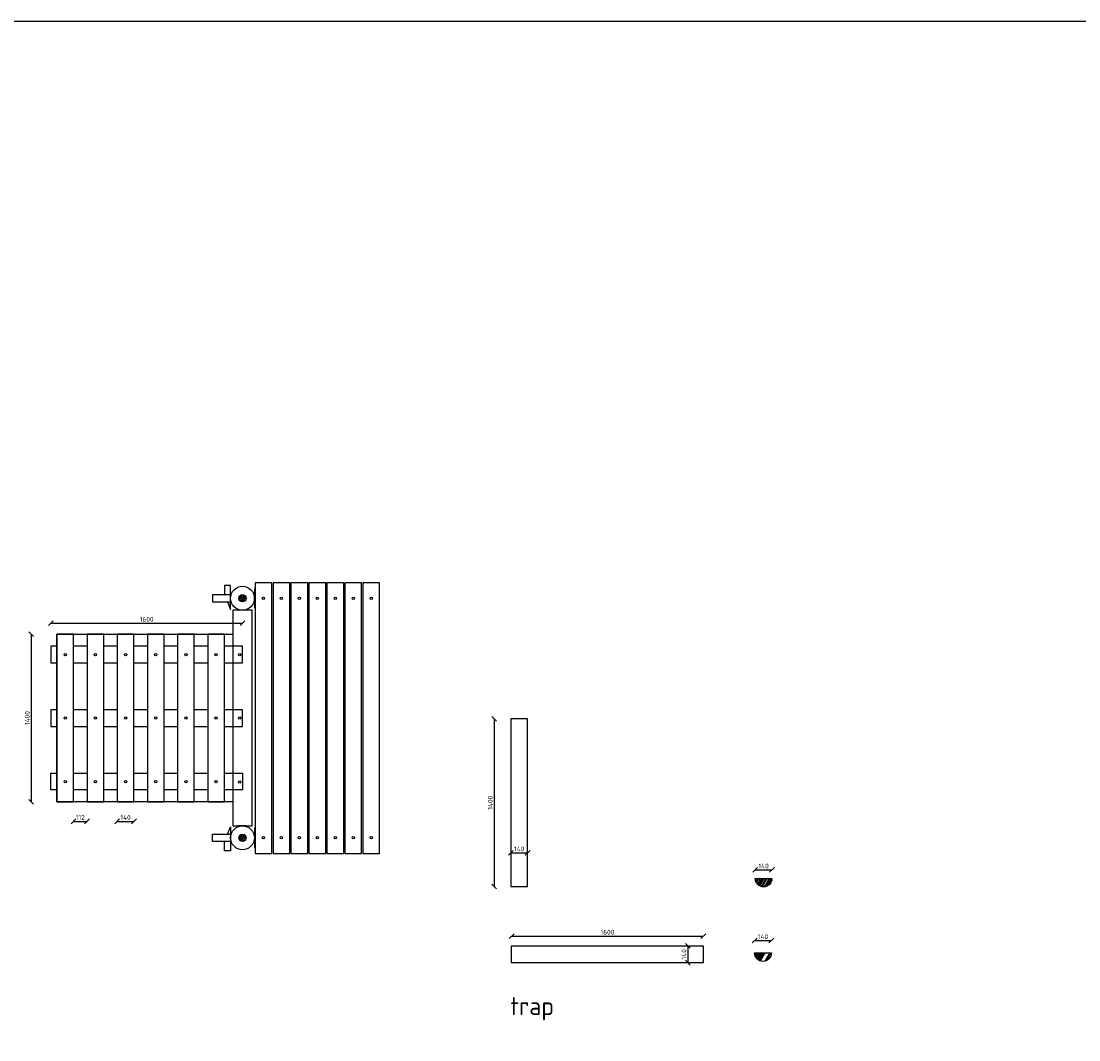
# Model space of a CAD drawing. Header units: metres. Extents: x -170212 to 42557, y -53864 to 18192.
# Tile 16 of 28: x 17106 to 25938, y 9688 to 18192. Entities that reach past the tile are written whole.
import ezdxf

# ---------------------------------------------------------------- set-up
doc = ezdxf.new("R2010")
doc.units = ezdxf.units.M
doc.header["$LTSCALE"] = 2
for name, color, linetype, lineweight in [('N-CO-HC-HOUTVORM_kops-A', 253, 'Continuous', 5), ('N-CO-HC-HOUTVORM_ZICHT_1-G', 30, 'Continuous', 25), ('X-XX-AL-DETAIL1-T50', 130, 'Continuous', 50)]:
    doc.layers.add(name, color=color, linetype=linetype, lineweight=lineweight)
doc.layers.add('TM00_MAATVOERING', color=7, linetype='Continuous')
doc.styles.add('NLCS-ISO', font='NLCS-ISO.ttf')
doc.styles.add('NLCS-ISO-M50-T50', font='NLCS-ISO.ttf', dxfattribs={"height": 0.25})
doc.dimstyles.new('NLCS RODOR-DIM-020mm', dxfattribs={"dimscale": 20, "dimtxt": 2, "dimasz": 2, "dimexe": 1.25, "dimexo": 0.625, "dimtad": 1, "dimdec": 0, "dimzin": 1, "dimdsep": 46, "dimtxsty": 'NLCS-ISO', "dimblk": 'OBLIQUE', "dimcen": 0, "dimse1": 1, "dimse2": 1, "dimclrd": 256, "dimclre": 1, "dimclrt": 256, "dimadec": 0, "dimazin": 0, "dimtfac": 1, "dimtdec": 0, "dimtmove": 0, "dimatfit": 0, "dimfxl": 1, "dimtolj": 1, "dimtzin": 0, "dimlwd": -1, "dimlwe": -1, "dimarcsym": 0})
pattern_1 = [(60, (-4037.44, 10119.97), (-173.205, 100), []), (60, (-4027.44, 10119.97), (-173.205, 100), []), (60, (-4025.44, 10119.97), (-173.205, 100), []), (60, (-4013.44, 10119.97), (-173.205, 100), []), (60, (-4003.44, 10119.97), (-173.205, 100), []), (60, (-3997.44, 10119.97), (-173.205, 100), []), (60, (-3995.44, 10119.97), (-173.205, 100), []), (60, (-3993.44, 10119.97), (-173.205, 100), []), (60, (-3983.44, 10119.97), (-173.205, 100), []), (60, (-3981.44, 10119.97), (-173.205, 100), []), (60, (-3967.44, 10119.97), (-173.205, 100), []), (60, (-3963.44, 10119.97), (-173.205, 100), []), (60, (-3957.44, 10119.97), (-173.205, 100), []), (60, (-3955.44, 10119.97), (-173.205, 100), []), (60, (-3941.44, 10119.97), (-173.205, 100), []), (60, (-3939.44, 10119.97), (-173.205, 100), []), (60, (-3935.44, 10119.97), (-173.205, 100), []), (60, (-3931.44, 10119.97), (-173.205, 100), []), (60, (-3921.44, 10119.97), (-173.205, 100), []), (60, (-3919.44, 10119.97), (-173.205, 100), []), (60, (-3917.44, 10119.97), (-173.205, 100), []), (60, (-3905.44, 10119.97), (-173.205, 100), []), (60, (-3899.44, 10119.97), (-173.205, 100), []), (60, (-3889.44, 10119.97), (-173.205, 100), []), (60, (-3887.44, 10119.97), (-173.205, 100), []), (60, (-3879.44, 10119.97), (-173.205, 100), []), (60, (-3877.44, 10119.97), (-173.205, 100), []), (60, (-3875.44, 10119.97), (-173.205, 100), []), (60, (-3871.44, 10119.97), (-173.205, 100), []), (60, (-3863.44, 10119.97), (-173.205, 100), []), (60, (-3861.44, 10119.97), (-173.205, 100), []), (60, (-3855.44, 10119.97), (-173.205, 100), []), (60, (-3851.44, 10119.97), (-173.205, 100), []), (60, (-3845.44, 10119.97), (-173.205, 100), []), (60, (-3843.44, 10119.97), (-173.205, 100), [])]
pattern_2 = [(60, (4628.48, 3975.57), (-173.205, 100), []), (60, (4638.48, 3975.57), (-173.205, 100), []), (60, (4640.48, 3975.57), (-173.205, 100), []), (60, (4652.48, 3975.57), (-173.205, 100), []), (60, (4662.48, 3975.57), (-173.205, 100), []), (60, (4668.48, 3975.57), (-173.205, 100), []), (60, (4670.48, 3975.57), (-173.205, 100), []), (60, (4672.48, 3975.57), (-173.205, 100), []), (60, (4682.48, 3975.57), (-173.205, 100), []), (60, (4684.48, 3975.57), (-173.205, 100), []), (60, (4698.48, 3975.57), (-173.205, 100), []), (60, (4702.48, 3975.57), (-173.205, 100), []), (60, (4708.48, 3975.57), (-173.205, 100), []), (60, (4710.48, 3975.57), (-173.205, 100), []), (60, (4724.48, 3975.57), (-173.205, 100), []), (60, (4726.48, 3975.57), (-173.205, 100), []), (60, (4730.48, 3975.57), (-173.205, 100), []), (60, (4734.48, 3975.57), (-173.205, 100), []), (60, (4744.48, 3975.57), (-173.205, 100), []), (60, (4746.48, 3975.57), (-173.205, 100), []), (60, (4748.48, 3975.57), (-173.205, 100), []), (60, (4760.48, 3975.57), (-173.205, 100), []), (60, (4766.48, 3975.57), (-173.205, 100), []), (60, (4776.48, 3975.57), (-173.205, 100), []), (60, (4778.48, 3975.57), (-173.205, 100), []), (60, (4786.48, 3975.57), (-173.205, 100), []), (60, (4788.48, 3975.57), (-173.205, 100), []), (60, (4790.48, 3975.57), (-173.205, 100), []), (60, (4794.48, 3975.57), (-173.205, 100), []), (60, (4802.48, 3975.57), (-173.205, 100), []), (60, (4804.48, 3975.57), (-173.205, 100), []), (60, (4810.48, 3975.57), (-173.205, 100), []), (60, (4814.48, 3975.57), (-173.205, 100), []), (60, (4820.48, 3975.57), (-173.205, 100), []), (60, (4822.48, 3975.57), (-173.205, 100), [])]

# ---------------------------------------------------------------- blocks, each defined once
blk = doc.blocks.new('_Oblique')
at = {"color": 0, "linetype": 'ByBlock', "lineweight": -2}
blk.add_line((-0.5, -0.5), (0.5, 0.5), dxfattribs=at)
blk = doc.blocks.new('*D77')
at = {"layer": 'Defpoints', "color": 0, "transparency": 16777216}
for p in [(21195.4, 12367.1), (21056.6, 10967.1), (21195.4, 10967.1)]:
    blk.add_point(p, dxfattribs=at)
at = {"layer": 'TM00_MAATVOERING', "transparency": 16777216}
blk.add_line((21056.6, 12367.1), (21056.6, 10967.1), dxfattribs=at)
at = {"layer": 'TM00_MAATVOERING', "transparency": 16777216, "xscale": 40, "yscale": 40, "zscale": 40}
for p, rotation in [((21056.6, 12367.1), 90), ((21056.6, 10967.1), 270)]:
    blk.add_blockref('_Oblique', p, dxfattribs=dict(at, rotation=rotation))
at = {"layer": 'TM00_MAATVOERING', "transparency": 16777216, "insert": (21024.1, 11667.1), "char_height": 40, "attachment_point": 5, "rotation": 90, "style": 'NLCS-ISO'}
blk.add_mtext('\\A1;1400', dxfattribs=at)
blk = doc.blocks.new('*D78')
at = {"layer": 'Defpoints', "color": 0, "transparency": 16777216}
for p in [(21335.4, 11249.2), (21195.4, 10967.1), (21335.4, 10967.1)]:
    blk.add_point(p, dxfattribs=at)
at = {"layer": 'TM00_MAATVOERING', "transparency": 16777216}
blk.add_line((21195.4, 11249.2), (21335.4, 11249.2), dxfattribs=at)
at = {"layer": 'TM00_MAATVOERING', "transparency": 16777216, "xscale": 40, "yscale": 40, "zscale": 40, "rotation": 180}
blk.add_blockref('_Oblique', (21195.4, 11249.2), dxfattribs=at)
at = {"layer": 'TM00_MAATVOERING', "transparency": 16777216, "xscale": 40, "yscale": 40, "zscale": 40}
blk.add_blockref('_Oblique', (21335.4, 11249.2), dxfattribs=at)
at = {"layer": 'TM00_MAATVOERING', "transparency": 16777216, "insert": (21265.4, 11281.7), "char_height": 40, "attachment_point": 5, "style": 'NLCS-ISO'}
blk.add_mtext('\\A1;140', dxfattribs=at)
blk = doc.blocks.new('*D79')
at = {"layer": 'Defpoints', "color": 0, "transparency": 16777216}
for p in [(22801.8, 10553.7), (21201.8, 10471.8), (22801.8, 10471.8)]:
    blk.add_point(p, dxfattribs=at)
at = {"layer": 'TM00_MAATVOERING', "transparency": 16777216}
blk.add_line((21201.8, 10553.7), (22801.8, 10553.7), dxfattribs=at)
at = {"layer": 'TM00_MAATVOERING', "transparency": 16777216, "xscale": 40, "yscale": 40, "zscale": 40, "rotation": 180}
blk.add_blockref('_Oblique', (21201.8, 10553.7), dxfattribs=at)
at = {"layer": 'TM00_MAATVOERING', "transparency": 16777216, "xscale": 40, "yscale": 40, "zscale": 40}
blk.add_blockref('_Oblique', (22801.8, 10553.7), dxfattribs=at)
at = {"layer": 'TM00_MAATVOERING', "transparency": 16777216, "insert": (22001.8, 10586.2), "char_height": 40, "attachment_point": 5, "style": 'NLCS-ISO'}
blk.add_mtext('\\A1;1600', dxfattribs=at)
blk = doc.blocks.new('*D80')
at = {"layer": 'Defpoints', "color": 0, "transparency": 16777216}
for p in [(22071.8, 10471.8), (22071.8, 10331.8), (22672.5, 10331.8)]:
    blk.add_point(p, dxfattribs=at)
at = {"layer": 'TM00_MAATVOERING', "transparency": 16777216}
blk.add_line((22672.5, 10471.8), (22672.5, 10331.8), dxfattribs=at)
at = {"layer": 'TM00_MAATVOERING', "transparency": 16777216, "xscale": 40, "yscale": 40, "zscale": 40}
for p, rotation in [((22672.5, 10471.8), 90), ((22672.5, 10331.8), 270)]:
    blk.add_blockref('_Oblique', p, dxfattribs=dict(at, rotation=rotation))
at = {"layer": 'TM00_MAATVOERING', "transparency": 16777216, "insert": (22640, 10401.8), "char_height": 40, "attachment_point": 5, "rotation": 90, "style": 'NLCS-ISO'}
blk.add_mtext('\\A1;140', dxfattribs=at)
blk = doc.blocks.new('*D81')
at = {"layer": 'Defpoints', "color": 0, "transparency": 16777216}
for p in [(23375.4, 11106.4), (23235.4, 11034.9), (23375.4, 11034.9)]:
    blk.add_point(p, dxfattribs=at)
at = {"layer": 'TM00_MAATVOERING', "transparency": 16777216}
blk.add_line((23235.4, 11106.4), (23375.4, 11106.4), dxfattribs=at)
at = {"layer": 'TM00_MAATVOERING', "transparency": 16777216, "xscale": 40, "yscale": 40, "zscale": 40, "rotation": 180}
blk.add_blockref('_Oblique', (23235.4, 11106.4), dxfattribs=at)
at = {"layer": 'TM00_MAATVOERING', "transparency": 16777216, "xscale": 40, "yscale": 40, "zscale": 40}
blk.add_blockref('_Oblique', (23375.4, 11106.4), dxfattribs=at)
at = {"layer": 'TM00_MAATVOERING', "transparency": 16777216, "insert": (23305.4, 11138.9), "char_height": 40, "attachment_point": 5, "style": 'NLCS-ISO'}
blk.add_mtext('\\A1;140', dxfattribs=at)
blk = doc.blocks.new('*D82')
at = {"layer": 'Defpoints', "color": 0, "transparency": 16777216}
for p in [(23370.4, 10517.1), (23230.4, 10413), (23370.4, 10413)]:
    blk.add_point(p, dxfattribs=at)
at = {"layer": 'TM00_MAATVOERING', "transparency": 16777216}
blk.add_line((23230.4, 10517.1), (23370.4, 10517.1), dxfattribs=at)
at = {"layer": 'TM00_MAATVOERING', "transparency": 16777216, "xscale": 40, "yscale": 40, "zscale": 40, "rotation": 180}
blk.add_blockref('_Oblique', (23230.4, 10517.1), dxfattribs=at)
at = {"layer": 'TM00_MAATVOERING', "transparency": 16777216, "xscale": 40, "yscale": 40, "zscale": 40}
blk.add_blockref('_Oblique', (23370.4, 10517.1), dxfattribs=at)
at = {"layer": 'TM00_MAATVOERING', "transparency": 16777216, "insert": (23300.4, 10549.6), "char_height": 40, "attachment_point": 5, "style": 'NLCS-ISO'}
blk.add_mtext('\\A1;140', dxfattribs=at)
blk = doc.blocks.new('*D87')
at = {"layer": 'Defpoints', "color": 0, "transparency": 16777216}
for p in [(18954.2, 13165.6), (17354.2, 12974), (18954.2, 12974)]:
    blk.add_point(p, dxfattribs=at)
at = {"layer": 'TM00_MAATVOERING', "transparency": 16777216}
blk.add_line((17354.2, 13165.6), (18954.2, 13165.6), dxfattribs=at)
at = {"layer": 'TM00_MAATVOERING', "transparency": 16777216, "xscale": 40, "yscale": 40, "zscale": 40, "rotation": 180}
blk.add_blockref('_Oblique', (17354.2, 13165.6), dxfattribs=at)
at = {"layer": 'TM00_MAATVOERING', "transparency": 16777216, "xscale": 40, "yscale": 40, "zscale": 40}
blk.add_blockref('_Oblique', (18954.2, 13165.6), dxfattribs=at)
at = {"layer": 'TM00_MAATVOERING', "transparency": 16777216, "insert": (18154.2, 13198.1), "char_height": 40, "attachment_point": 5, "style": 'NLCS-ISO'}
blk.add_mtext('\\A1;1600', dxfattribs=at)
blk = doc.blocks.new('*D88')
at = {"layer": 'Defpoints', "color": 0, "transparency": 16777216}
for p in [(17404.2, 13074), (17189.5, 11674), (17404.2, 11674)]:
    blk.add_point(p, dxfattribs=at)
at = {"layer": 'TM00_MAATVOERING', "transparency": 16777216}
blk.add_line((17189.5, 13074), (17189.5, 11674), dxfattribs=at)
at = {"layer": 'TM00_MAATVOERING', "transparency": 16777216, "xscale": 40, "yscale": 40, "zscale": 40}
for p, rotation in [((17189.5, 13074), 90), ((17189.5, 11674), 270)]:
    blk.add_blockref('_Oblique', p, dxfattribs=dict(at, rotation=rotation))
at = {"layer": 'TM00_MAATVOERING', "transparency": 16777216, "insert": (17157, 12374), "char_height": 40, "attachment_point": 5, "rotation": 90, "style": 'NLCS-ISO'}
blk.add_mtext('\\A1;1400', dxfattribs=at)
blk = doc.blocks.new('*D102')
at = {"layer": 'Defpoints', "color": 0, "transparency": 16777216}
for p in [(17544.2, 11674), (17656.2, 11674), (17656.2, 11511.5)]:
    blk.add_point(p, dxfattribs=at)
at = {"layer": 'TM00_MAATVOERING', "transparency": 16777216}
blk.add_line((17544.2, 11511.5), (17656.2, 11511.5), dxfattribs=at)
at = {"layer": 'TM00_MAATVOERING', "transparency": 16777216, "xscale": 40, "yscale": 40, "zscale": 40, "rotation": 180}
blk.add_blockref('_Oblique', (17544.2, 11511.5), dxfattribs=at)
at = {"layer": 'TM00_MAATVOERING', "transparency": 16777216, "xscale": 40, "yscale": 40, "zscale": 40}
blk.add_blockref('_Oblique', (17656.2, 11511.5), dxfattribs=at)
at = {"layer": 'TM00_MAATVOERING', "transparency": 16777216, "insert": (17600.2, 11544), "char_height": 40, "attachment_point": 5, "style": 'NLCS-ISO'}
blk.add_mtext('\\A1;112', dxfattribs=at)
blk = doc.blocks.new('*D353')
at = {"layer": 'Defpoints', "color": 0, "transparency": 16777216}
for p in [(17908.2, 11674), (18048.2, 11674), (18048.2, 11511.5)]:
    blk.add_point(p, dxfattribs=at)
at = {"layer": 'TM00_MAATVOERING', "transparency": 16777216}
blk.add_line((17908.2, 11511.5), (18048.2, 11511.5), dxfattribs=at)
at = {"layer": 'TM00_MAATVOERING', "transparency": 16777216, "xscale": 40, "yscale": 40, "zscale": 40, "rotation": 180}
blk.add_blockref('_Oblique', (17908.2, 11511.5), dxfattribs=at)
at = {"layer": 'TM00_MAATVOERING', "transparency": 16777216, "xscale": 40, "yscale": 40, "zscale": 40}
blk.add_blockref('_Oblique', (18048.2, 11511.5), dxfattribs=at)
at = {"layer": 'TM00_MAATVOERING', "transparency": 16777216, "insert": (17978.2, 11544), "char_height": 40, "attachment_point": 5, "style": 'NLCS-ISO'}
blk.add_mtext('\\A1;140', dxfattribs=at)

msp = doc.modelspace()

# ---------------------------------------------------------------- hatches: boundary and pattern name
at = {"layer": 'N-CO-HC-HOUTVORM_kops-A'}
h = msp.add_hatch(dxfattribs=at)
h.set_pattern_fill('KOPSHOUT', color=256, scale=2)
h.set_pattern_definition(pattern_1)
edge = h.paths.add_edge_path()
edge.add_arc((18954.2, 13374), 30, 0, 360)
h = msp.add_hatch(dxfattribs=at)
h.set_pattern_fill('KOPSHOUT', color=256, scale=2)
h.set_pattern_definition(pattern_1)
edge = h.paths.add_edge_path()
edge.add_arc((18954.2, 11374), 30, 0, 360)
h = msp.add_hatch(dxfattribs=at)
h.set_pattern_fill('KOPSHOUT', color=256, scale=2)
h.set_pattern_definition(pattern_2)
edge = h.paths.add_edge_path()
edge.add_line((23235.4, 11034.9), (23375.4, 11034.9))
edge.add_arc((23305.4, 11034.9), 70, -180, 0, ccw=False)
h = msp.add_hatch(dxfattribs=at)
h.set_pattern_fill('KOPSHOUT', color=256, scale=2)
h.set_pattern_definition(pattern_2)
edge = h.paths.add_edge_path()
edge.add_line((23230.4, 10413), (23370.4, 10413))
edge.add_arc((23300.4, 10413), 70, -180, 0, ccw=False)

# ---------------------------------------------------------------- linework, layer by layer
at = {"color": 1}
msp.add_lwpolyline([(-6987.3, 18191.9), (32782, 18191.9), (32782, -3364.5), (-6987.3, -3364.5)], close=True, dxfattribs=at)
at = {"layer": 'N-CO-HC-HOUTVORM_ZICHT_1-G'}
for points in [[(18829.4, 13343.6), (18854.2, 13281.5), (18854.2, 13281.5), (18854.2, 13481.5), (18804.2, 13481.5), (18804.2, 13406.5), (18805.4, 13403.6)], [(19059.2, 13454), (19054.2, 13454), (19054.2, 13294), (19059.2, 13294)], [(19054.2, 13424.4), (19054.2, 13324.4)], [(19054.2, 13323.6), (19054.2, 13423.6)], [(18858.7, 13403.6), (18704.2, 13403.6), (18704.2, 13343.6), (18858.9, 13343.6)], [(19049.5, 13343.6), (19054.2, 13343.6), (19054.2, 13403.6), (19049.7, 13403.6)], [(18874.2, 11774), (18874.2, 11474), (19034.2, 11474), (19034.2, 13274), (18874.2, 13274), (18874.2, 12974)], [(18984.2, 13278.6), (18984.2, 13274), (18924.2, 13274), (18924.2, 13278.6)], [(17404.2, 12974), (17354.2, 12974), (17354.2, 12834), (17404.2, 12834)], [(17656.2, 12974), (17544.2, 12974)], [(17908.2, 12974), (17796.2, 12974)], [(18160.2, 12974), (18048.2, 12974)], [(18412.2, 12974), (18300.2, 12974)], [(18664.2, 12974), (18552.2, 12974)], [(18804.2, 12834), (18954.2, 12834), (18954.2, 12974), (18804.2, 12974)], [(17544.2, 12834), (17656.2, 12834)], [(17796.2, 12834), (17908.2, 12834)], [(18048.2, 12834), (18160.2, 12834)], [(18300.2, 12834), (18412.2, 12834)], [(18552.2, 12834), (18664.2, 12834)], [(18874.2, 12834), (18874.2, 11914)], [(17404.2, 12444), (17354.2, 12444), (17354.2, 12304), (17404.2, 12304)], [(17656.2, 12444), (17544.2, 12444)], [(17908.2, 12444), (17796.2, 12444)], [(18160.2, 12444), (18048.2, 12444)], [(18412.2, 12444), (18300.2, 12444)], [(18664.2, 12444), (18552.2, 12444)], [(18804.2, 12304), (18954.2, 12304), (18954.2, 12444), (18804.2, 12444)], [(17544.2, 12304), (17656.2, 12304)], [(17796.2, 12304), (17908.2, 12304)], [(18048.2, 12304), (18160.2, 12304)], [(18300.2, 12304), (18412.2, 12304)], [(18552.2, 12304), (18664.2, 12304)], [(17404.2, 11774), (17354.2, 11774), (17354.2, 11914), (17404.2, 11914)], [(17544.2, 11914), (17656.2, 11914)], [(17796.2, 11914), (17908.2, 11914)], [(18048.2, 11914), (18160.2, 11914)], [(18300.2, 11914), (18412.2, 11914)], [(18552.2, 11914), (18664.2, 11914)], [(18804.2, 11914), (18954.2, 11914), (18954.2, 11774), (18804.2, 11774)], [(17656.2, 11774), (17544.2, 11774)], [(17908.2, 11774), (17796.2, 11774)], [(18160.2, 11774), (18048.2, 11774)], [(18412.2, 11774), (18300.2, 11774)], [(18664.2, 11774), (18552.2, 11774)], [(18858.7, 11344.4), (18704.2, 11344.4), (18704.2, 11404.4), (18858.9, 11404.4)], [(18829.4, 11404.4), (18854.2, 11466.5), (18854.2, 11466.5), (18854.2, 11266.5), (18804.2, 11266.5), (18804.2, 11341.5), (18805.4, 11344.4)], [(18984.2, 11469.4), (18984.2, 11474), (18924.2, 11474), (18924.2, 11469.4)], [(19049.5, 11404.4), (19054.2, 11404.4), (19054.2, 11344.4), (19049.7, 11344.4)], [(19059.2, 11454), (19054.2, 11454), (19054.2, 11294), (19059.2, 11294)], [(19054.2, 11424.4), (19054.2, 11324.4)], [(21201.8, 10331.8), (21201.8, 10471.8)], [(21201.8, 10471.8), (22801.8, 10471.8), (22801.8, 10331.8), (21201.8, 10331.8)]]:
    msp.add_lwpolyline(points, dxfattribs=at)
for points in [[(19059.2, 13504), (19059.2, 11244), (19199.2, 11244), (19199.2, 13504)], [(19209.2, 13504), (19209.2, 11244), (19349.2, 11244), (19349.2, 13504)], [(19359.2, 13504), (19359.2, 11244), (19499.2, 11244), (19499.2, 13504)], [(19509.2, 13504), (19509.2, 11244), (19649.2, 11244), (19649.2, 13504)], [(19659.2, 13504), (19659.2, 11244), (19799.2, 11244), (19799.2, 13504)], [(19809.2, 13504), (19809.2, 11244), (19949.2, 11244), (19949.2, 13504)], [(19959.2, 13504), (19959.2, 11244), (20099.2, 11244), (20099.2, 13504)], [(17544.2, 13074), (17404.2, 13074), (17404.2, 11674), (17544.2, 11674)], [(17404.2, 13074), (18874.2, 13074), (18874.2, 11674), (17404.2, 11674)], [(17796.2, 13074), (17656.2, 13074), (17656.2, 11674), (17796.2, 11674)], [(18048.2, 13074), (17908.2, 13074), (17908.2, 11674), (18048.2, 11674)], [(18300.2, 13074), (18160.2, 13074), (18160.2, 11674), (18300.2, 11674)], [(18552.2, 13074), (18412.2, 13074), (18412.2, 11674), (18552.2, 11674)], [(18804.2, 13074), (18664.2, 13074), (18664.2, 11674), (18804.2, 11674)], [(21335.4, 12367.1), (21195.4, 12367.1), (21195.4, 10967.1), (21335.4, 10967.1)]]:
    msp.add_lwpolyline(points, close=True, dxfattribs=at)
for points in [[(23235.4, 11034.9), (23375.4, 11034.9, -1)], [(23230.4, 10413), (23370.4, 10413, -1)]]:
    msp.add_lwpolyline(points, format="xyb", close=True, dxfattribs=at)
for centre, radius in [((18954.2, 13374), 100), ((18954.2, 13374), 30), ((19129.2, 13373.6), 10), ((19279.2, 13373.6), 10), ((19429.2, 13373.6), 10), ((19579.2, 13373.6), 10), ((19729.2, 13373.6), 10), ((19879.2, 13373.6), 10), ((20029.2, 13373.6), 10), ((17474.2, 12904), 10), ((17726.2, 12904), 10), ((17978.2, 12904), 10), ((18230.2, 12904), 10), ((18482.2, 12904), 10), ((18734.2, 12904), 10), ((18931.4, 12904), 10), ((17474.2, 12374), 10), ((17726.2, 12374), 10), ((17978.2, 12374), 10), ((18230.2, 12374), 10), ((18482.2, 12374), 10), ((18734.2, 12374), 10), ((18931.4, 12374), 10), ((17474.2, 11844), 10), ((17726.2, 11844), 10), ((17978.2, 11844), 10), ((18230.2, 11844), 10), ((18482.2, 11844), 10), ((18734.2, 11844), 10), ((18931.4, 11840.8), 10), ((18954.2, 11374), 100), ((18954.2, 11374), 30), ((19129.2, 11374.4), 10), ((19279.2, 11374.4), 10), ((19429.2, 11374.4), 10), ((19579.2, 11374.4), 10), ((19729.2, 11374.4), 10), ((19879.2, 11374.4), 10), ((20029.2, 11374.4), 10)]:
    msp.add_circle(centre, radius, dxfattribs=at)

# ---------------------------------------------------------------- texts
at = {"layer": 'X-XX-AL-DETAIL1-T50', "insert": (21190.4, 10045), "char_height": 150, "attachment_point": 1, "style": 'NLCS-ISO-M50-T50'}
msp.add_mtext_dynamic_manual_height_columns('{\\C3;trap}', width=2003051.232, gutter_width=1250, heights=[0], dxfattribs=at)

# ---------------------------------------------------------------- dimensions: what is measured, and where the dimension line sits
at = {"layer": 'TM00_MAATVOERING'}
for base, p1, p2, picture, middle in [((18954.2, 13165.6), (17354.2, 12974), (18954.2, 12974), '*D87', (18154.2, 13198.1)), ((17656.2, 11511.5), (17544.2, 11674), (17656.2, 11674), '*D102', (17600.2, 11544)), ((18048.2, 11511.5), (17908.2, 11674), (18048.2, 11674), '*D353', (17978.2, 11544)), ((21335.4, 11249.2), (21195.4, 10967.1), (21335.4, 10967.1), '*D78', (21265.4, 11281.7)), ((23375.4, 11106.4), (23235.4, 11034.9), (23375.4, 11034.9), '*D81', (23305.4, 11138.9)), ((22801.8, 10553.7), (21201.8, 10471.8), (22801.8, 10471.8), '*D79', (22001.8, 10586.2)), ((23370.4, 10517.1), (23230.4, 10413), (23370.4, 10413), '*D82', (23300.4, 10549.6))]:
    dim = msp.add_linear_dim(base=base, p1=p1, p2=p2, dimstyle='NLCS RODOR-DIM-020mm', dxfattribs=at)
    dim.commit()
    dim.dimension.update_dxf_attribs({"geometry": picture, "text_midpoint": middle})
for base, p1, p2, picture, middle in [((17189.5, 11674), (17404.2, 13074), (17404.2, 11674), '*D88', (17157, 12374)), ((21056.6, 10967.1), (21195.4, 12367.1), (21195.4, 10967.1), '*D77', (21024.1, 11667.1)), ((22672.5, 10331.8), (22071.8, 10471.8), (22071.8, 10331.8), '*D80', (22640, 10401.8))]:
    dim = msp.add_linear_dim(base=base, p1=p1, p2=p2, angle=90, dimstyle='NLCS RODOR-DIM-020mm', dxfattribs=at)
    dim.commit()
    dim.dimension.update_dxf_attribs({"geometry": picture, "text_midpoint": middle})

doc.saveas('drawing.dxf')
